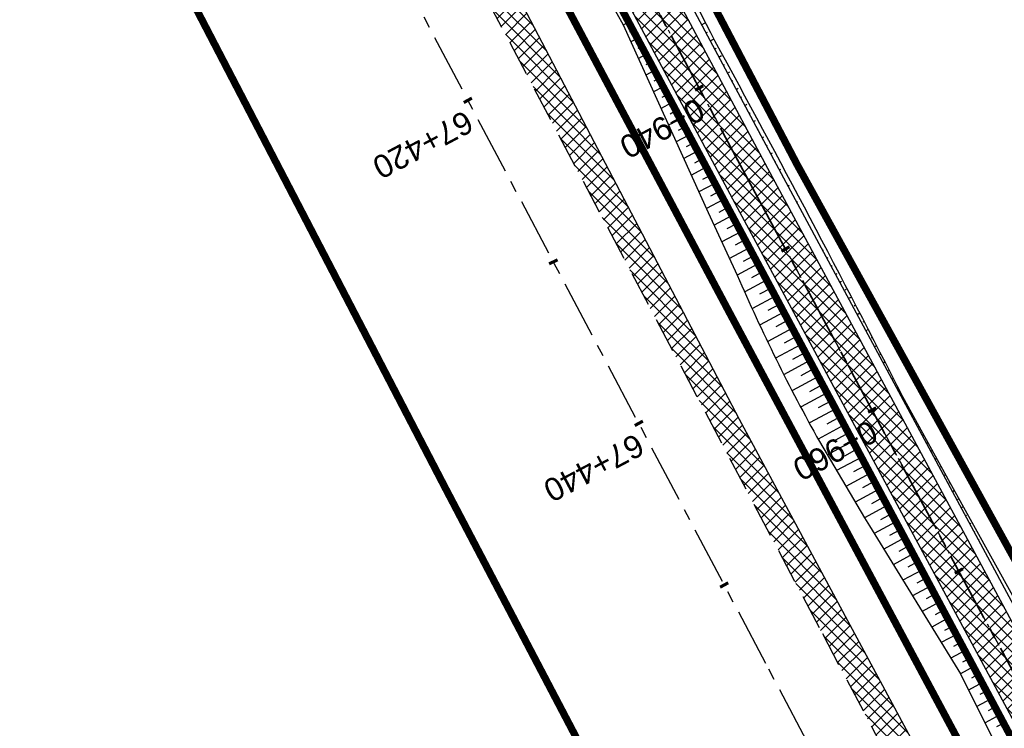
# Model space of a CAD drawing. Header units: metres. Extents: x 7529682 to 7533751, y 5721195 to 5727842.
# Tile 138 of 179: x 7530120 to 7530174, y 5726932 to 5726971. Entities that reach past the tile are written whole.
import ezdxf

# ---------------------------------------------------------------- set-up
doc = ezdxf.new("R2010")
doc.units = ezdxf.units.M
for name, pattern in [('817-dzialki-09-05-04$0$HIDDEN', [0.375, 0.25, -0.125]), ('ACAD_ISO05W100', [33, 24, -3, 0, -3, 0, -3]), ('CENTER', [50.8, 31.75, -6.35, 6.35, -6.35]), ('CENTER2', [28.575, 19.05, -3.175, 3.175, -3.175]), ('HIDDEN', [9.525, 6.35, -3.175])]:
    doc.linetypes.add(name, pattern=pattern)
for name, color, linetype in [('C-DROGI-SYTUACJA', 7, 'Continuous'), ('C-DROGI-SYTUACJA-ETYKIETY', 7, 'Continuous'), ('D-hatch-pobocza', 131, 'Continuous'), ('D-pobocza', 60, 'Continuous'), ('D-rowy', 160, 'Continuous'), ('D-skarpa', 2, 'Continuous'), ('D-skarpa-kreskowanie', 2, 'Continuous')]:
    doc.layers.add(name, color=color, linetype=linetype)
for name, color, linetype, lineweight, true_color in [('D-ewidencja-numery', 7, 'Continuous', 50, 0x40ff00), ('D-hatch-ciag-pieszo-rowerowy', 7, 'Continuous', 13, 0xff9f80), ('D-LR-etap-III', 7, '817-dzialki-09-05-04$0$HIDDEN', 50, 0x00008f)]:
    doc.layers.add(name, color=color, linetype=linetype, lineweight=lineweight, true_color=true_color)
for name, color, linetype, lineweight in [('D-krawędzie', 3, 'Continuous', 30), ('D-obrzeża', 2, 'Continuous', 30), ('D-oś', 10, 'CENTER', 30), ('D-pas-drogowy', 7, 'ACAD_ISO05W100', 50)]:
    doc.layers.add(name, color=color, linetype=linetype, lineweight=lineweight)
doc.layers.add('poprzeczki', color=7, linetype='Continuous', true_color=0x0000c7)
doc.styles.get("Standard").update_dxf_attribs({"font": 'arial.ttf'})

# ---------------------------------------------------------------- blocks, each defined once
blk = doc.blocks.new('AeccTickLine')
at = {"color": 0, "linetype": 'ByBlock', "lineweight": -2}
blk.add_line((0, 1), (0, -1), dxfattribs=at)

msp = doc.modelspace()

# ---------------------------------------------------------------- hatches: boundary and pattern name
at = {"layer": 'D-hatch-ciag-pieszo-rowerowy'}
h = msp.add_hatch(dxfattribs=at)
h.set_pattern_fill('ANSI37', color=256, scale=0.15, style=0)
h.set_pattern_definition([(45, (0.87658, 0.48407), (-0.33675960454, 0.33675960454), []), (135, (0.87658, 0.48407), (-0.33675960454, -0.33675960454), [])])
h.paths.add_polyline_path([(7530123.559, 5727032.047), (7530121.363, 5727030.852), (7530132.878, 5727009.502), (7530158.916, 5726960.858), (7530182.683, 5726916.746), (7530203.558, 5726876.949), (7530215.075, 5726854.837), (7530217.477, 5726855.639), (7530205.774, 5726878.107), (7530184.89, 5726917.92), (7530161.118, 5726962.041), (7530135.081, 5727010.685)])
at = {"layer": 'D-hatch-pobocza'}
h = msp.add_hatch(dxfattribs=at)
h.set_pattern_fill('ANSI37', color=256, scale=0.15, style=0)
h.set_pattern_definition([(45, (0, 0), (-0.33675960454, 0.33675960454), []), (135, (0, 0), (-0.33675960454, -0.33675960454), [])])
h.paths.add_polyline_path([(7530159.28, 5726948.82), (7530146.43, 5726973.35), (7530133.18, 5726997.96), (7530120.77, 5727021.75), (7530102.37, 5727056.4), (7530093.405, 5727074.093), (7530092.054, 5727072.892), (7530098.687, 5727060.362), (7530131.998, 5726997.21), (7530163.822, 5726937.097), (7530204.081, 5726861.013), (7530207.771, 5726854.047), (7530209.4, 5726853.58), (7530209.844, 5726853.622), (7530193.42, 5726884.56), (7530185.31, 5726899.91), (7530173.06, 5726923.22)])

# ---------------------------------------------------------------- linework, layer by layer
at = {"layer": 'C-DROGI-SYTUACJA', "color": 10, "linetype": 'CENTER2', "lineweight": 35, "ltscale": 0.2}
msp.add_lwpolyline([(7529994.785, 5727271.452), (7530014.919, 5727233.118), (7530030.611, 5727203.571), (7530048.952, 5727168.884), (7530066.584, 5727135.609), (7530088.792, 5727092.929), (7530119.442, 5727037.047), (7530133.98, 5727010.094), (7530160.017, 5726961.45), (7530183.787, 5726917.333), (7530204.666, 5726877.528), (7530227.909, 5726832.904), (7530259.102, 5726774.826, 0.063585), (7530264.989, 5726766.578), (7530268.47, 5726762.818, -0.065084), (7530272.969, 5726756.475), (7530281.424, 5726740.504, -0.065084)], format="xyb", dxfattribs=at)
at = {"layer": 'D-ewidencja-numery', "color": 12, "ltscale": 15, "true_color": 0xc70000}
msp.add_lwpolyline([(7529996.497, 5727273.662), (7530017.541, 5727234.203), (7530033.054, 5727204.864), (7530051.623, 5727170.223), (7530069.277, 5727137.016), (7530089.385, 5727097.534), (7530109.713, 5727060.747), (7530136.77, 5727011.64), (7530162.447, 5726962.744), (7530187.674, 5726916.992), (7530207.821, 5726879.335), (7530230.626, 5726834.519), (7530262.288, 5726776.618), (7530277.51, 5726760.213), (7530286.037, 5726744.107)], dxfattribs=at)
at = {"layer": 'D-krawędzie', "linetype": 'HIDDEN', "ltscale": 0.3}
msp.add_lwpolyline([(7529737.465, 5727743.316), (7529742.213, 5727734.302), (7529762.326, 5727696.274), (7529777.785, 5727667.006), (7529799.322, 5727626.3), (7529822.193, 5727583.156), (7529846.924, 5727536.347), (7529864.752, 5727502.663), (7529900.459, 5727434.965), (7529935.352, 5727369.308), (7529971.476, 5727300.786), (7530006.702, 5727234.141), (7530044.198, 5727163.133), (7530082.89, 5727090.2), (7530098.687, 5727060.362), (7530131.998, 5726997.21), (7530163.822, 5726937.097), (7530204.081, 5726861.013), (7530247.82, 5726778.438), (7530252.22, 5726770.26), (7530259.735, 5726756.9), (7530263.782, 5726749.287), (7530270.196, 5726737.096)], dxfattribs=at)
at = {"layer": 'D-LR-etap-III', "ltscale": 10, "flags": 128}
msp.add_lwpolyline([(7531750.474, 5723895.103, 0.4, 0.4, 0), (7531750.505, 5723895.13, 0.4, 0.4, 0), (7531682.71, 5724022.92, 0.4, 0.4, 0), (7531619.177, 5724147.204, 0.4, 0.4, 0), (7531592.309, 5724198.489, 0.4, 0.4, 0), (7531553.264, 5724272.919, 0.4, 0.4, 0), (7531504.02, 5724366.79, 0.4, 0.4, 0), (7531482.09, 5724407.62, 0.4, 0.4, 0), (7531412.35, 5724541.183, 0.4, 0.4, 0), (7531388.464, 5724586.93, 0.4, 0.4, 0), (7531345.12, 5724669.94, 0.4, 0.4, 0), (7531127.66, 5725081.67, 0.4, 0.4, 0), (7531059.253, 5725211.041, 0.4, 0.4, 0), (7531008.007, 5725307.954, 0.4, 0.4, 0), (7530964.182, 5725390.836, 0.4, 0.4, 0), (7530914.557, 5725484.684, 0.4, 0.4, 0), (7530865.243, 5725577.494, 0.4, 0.4, 0), (7530840.085, 5725624.059, 0.4, 0.4, 0), (7530802.56, 5725694.925, 0.4, 0.4, 0), (7530755.54, 5725787.51, 0.4, 0.4, 0), (7530708.718, 5725876.303, 0.4, 0.4, 0), (7530695.12, 5725902.09, 0.4, 0.4, 0), (7530642.914, 5726001.078, 0.4, 0.4, 0), (7530634.935, 5726016.147, 0.4, 0.4, 0), (7530610.82, 5726061.93, 0.4, 0.4, 0), (7530610.82, 5726061.93, 0.4, 0.4, 0), (7530607.21, 5726063.51, 0.4, 0.4, 0), (7530597.42, 5726080.68, 0.4, 0.4, 0), (7530591.16, 5726088.44, 0.4, 0.4, 0), (7530581.28, 5726107.21, 0.4, 0.4, 0), (7530571.29, 5726130.56, 0.4, 0.4, 0), (7530549.555, 5726171.527, 0.4, 0.4, 0), (7530531.014, 5726206.474, 0.4, 0.4, 0), (7530516.461, 5726236.017, 0.4, 0.4, 0), (7530500.799, 5726266.141, 0.4, 0.4, 0), (7530491.35, 5726283.94, 0.4, 0.4, 0), (7530482.4, 5726303.41, 0.4, 0.4, 0), (7530482.4, 5726303.41, 0.4, 0.4, 0), (7530450.41, 5726357.28, 0.4, 0.4, 0), (7530397.759, 5726458.5, 0.4, 0.4, 0), (7530334.708, 5726583.665, 0.4, 0.4, 0), (7530303.939, 5726645.168, 0.4, 0.4, 0), (7530300.51, 5726651.778, 0.4, 0.4, 0), (7530289.214, 5726671.967, 0.4, 0.4, 0), (7530281.54, 5726685.57, 0.4, 0.4, 0), (7530261.371, 5726724.163, 0.4, 0.4, 0), (7530254.03, 5726738.21, 0.4, 0.4, 0), (7530197.22, 5726845.06, 0.4, 0.4, 0), (7530194.71, 5726849.15, 0.4, 0.4, 0), (7530195.92, 5726850.75, 0.4, 0.4, 0), (7530170.547, 5726892.961, 0.4, 0.4, 0), (7530143.175, 5726945.066, 0.4, 0.4, 0), (7530105.06, 5727018.32, 0.4, 0.4, 0), (7530100.06, 5727027.16, 0.4, 0.4, 0), (7530062.319, 5727099.625, 0.4, 0.4, 0), (7530015.379, 5727189.42, 0.4, 0.4, 0), (7529983.208, 5727250.207, 0.4, 0.4, 0), (7529953.284, 5727306.747, 0.4, 0.4, 0), (7529900.671, 5727406.159, 0.4, 0.4, 0), (7529890.63, 5727425.131, 0.4, 0.4, 0), (7529875.155, 5727454.426, 0.4, 0.4, 0), (7529857.56, 5727487.787, 0.4, 0.4, 0), (7529835.194, 5727530.193, 0.4, 0.4, 0), (7529811.741, 5727574.662, 0.4, 0.4, 0), (7529792.102, 5727611.923, 0.4, 0.4, 0), (7529768.066, 5727657.47, 0.4, 0.4, 0), (7529755.211, 5727682.131, 0.4, 0.4, 0), (7529753.31, 5727681.13, 0.4, 0.4, 0), (7529739.21, 5727707.77, 0.4, 0.4, 0), (7529735.395, 5727711.252, 0.4, 0.4, 0), (7529725.42, 5727730.2, 0.4, 0.4, 0), (7529723.55, 5727729.88, 0.4, 0.4, 0), (7529695.567, 5727782.932, 0.4, 0.4, 0), (7529717.68, 5727794.024, 0.4, 0.4, 0), (7529736.275, 5727758.647, 0.4, 0.4, 0), (7529736.275, 5727758.647, 0.4, 0.4, 0), (7529744.511, 5727750.406, 0.4, 0.4, 0), (7529744.511, 5727750.406, 0.4, 0.4, 0), (7529750.283, 5727738.55, 0.4, 0.4, 0), (7529777.109, 5727687.569, 0.4, 0.4, 0), (7529796.515, 5727651.33, 0.4, 0.4, 0), (7529814.938, 5727616.793, 0.4, 0.4, 0), (7529839.007, 5727572.304, 0.4, 0.4, 0), (7529860.618, 5727532.509, 0.4, 0.4, 0), (7529882.349, 5727491.504, 0.4, 0.4, 0), (7529904.865, 5727449.096, 0.4, 0.4, 0), (7529920.747, 5727418.885, 0.4, 0.4, 0), (7529946.677, 5727368.547, 0.4, 0.4, 0), (7529972.025, 5727320.573, 0.4, 0.4, 0), (7529987.74, 5727290.153, 0.4, 0.4, 0), (7529996.497, 5727273.662, 0.4, 0.4, 0), (7530017.541, 5727234.203, 0.4, 0.4, 0), (7530033.054, 5727204.864, 0.4, 0.4, 0), (7530051.623, 5727170.223, 0.4, 0.4, 0), (7530069.277, 5727137.016, 0.4, 0.4, 0), (7530089.385, 5727097.534, 0.4, 0.4, 0), (7530109.713, 5727060.747, 0.4, 0.4, 0), (7530136.77, 5727011.64, 0.4, 0.4, 0), (7530162.447, 5726962.744, 0.4, 0.4, 0), (7530187.674, 5726916.992, 0.4, 0.4, 0), (7530207.821, 5726879.335, 0.4, 0.4, 0), (7530230.626, 5726834.519, 0.4, 0.4, 0), (7530262.288, 5726776.618, 0.4, 0.4, 0), (7530277.51, 5726760.213, 0.4, 0.4, 0), (7530286.037, 5726744.107, 0.4, 0.4, 0), (7530288.097, 5726735.884, 0.4, 0.4, 0), (7530290.394, 5726725.047, 0.4, 0.4, 0), (7530296.177, 5726713.583, 0.4, 0.4, 0), (7530302.726, 5726701.182, 0.4, 0.4, 0), (7530325.685, 5726657.466, 0.4, 0.4, 0), (7530343.244, 5726623.649, 0.4, 0.4, 0), (7530360.23, 5726591.747, 0.4, 0.4, 0), (7530383.209, 5726548.059, 0.4, 0.4, 0), (7530406.018, 5726503.606, 0.4, 0.4, 0), (7530427.465, 5726462.62, 0.4, 0.4, 0), (7530447.928, 5726424.388, 0.4, 0.4, 0), (7530471.127, 5726379.921, 0.4, 0.4, 0), (7530490.501, 5726343.033, 0.4, 0.4, 0), (7530509.499, 5726306.733, 0.4, 0.4, 0), (7530529.89, 5726267.244, 0.4, 0.4, 0), (7530543.852, 5726238.99, 0.4, 0.4, 0), (7530554.809, 5726218.944, 0.4, 0.4, 0), (7530559.027, 5726212.223, 0.4, 0.4, 0), (7530563.061, 5726206.41, 0.4, 0.4, 0), (7530566.934, 5726200.464, 0.4, 0.4, 0), (7530569.771, 5726194.902, 0.4, 0.4, 0), (7530571.473, 5726191.282, 0.4, 0.4, 0), (7530572.839, 5726188.025, 0.4, 0.4, 0), (7530575.295, 5726182.035, 0.4, 0.4, 0), (7530579.737, 5726173.306, 0.4, 0.4, 0), (7530583.3, 5726167.41, 0.4, 0.4, 0), (7530593.4, 5726163.33, 0.4, 0.4, 0), (7530598.618, 5726155.264, 0.4, 0.4, 0), (7530608.258, 5726140.497, 0.4, 0.4, 0), (7530603.27, 5726136.83, 0.4, 0.4, 0), (7530606.53, 5726131.84, 0.4, 0.4, 0), (7530604.239, 5726124.217, 0.4, 0.4, 0), (7530605.847, 5726121.63, 0.4, 0.4, 0), (7530608.972, 5726116.164, 0.4, 0.4, 0), (7530618.114, 5726097.791, 0.4, 0.4, 0), (7530651.213, 5726034.96, 0.4, 0.4, 0), (7530670.244, 5725998.611, 0.4, 0.4, 0), (7530698.075, 5725945.953, 0.4, 0.4, 0), (7530716.506, 5725911.305, 0.4, 0.4, 0), (7530735.223, 5725875.667, 0.4, 0.4, 0), (7530752.504, 5725842.155, 0.4, 0.4, 0), (7530778.311, 5725793.501, 0.4, 0.4, 0), (7530797.5, 5725756.382, 0.4, 0.4, 0), (7530812.519, 5725728.289, 0.4, 0.4, 0), (7530820.039, 5725713.16, 0.4, 0.4, 0), (7530822.422, 5725710.194, 0.4, 0.4, 0), (7530833.155, 5725688.801, 0.4, 0.4, 0), (7530849.629, 5725656.159, 0.4, 0.4, 0), (7530867.983, 5725621.964, 0.4, 0.4, 0), (7530872.63, 5725612.888, 0.4, 0.4, 0), (7530880.354, 5725597.595, 0.4, 0.4, 0), (7530883.839, 5725593.389, 0.4, 0.4, 0), (7530891.782, 5725587.763, 0.4, 0.4, 0), (7530895.039, 5725584.281, 0.4, 0.4, 0), (7530897.034, 5725580.941, 0.4, 0.4, 0), (7530900.952, 5725579.946, 0.4, 0.4, 0), (7530904.81, 5725571.977, 0.4, 0.4, 0), (7530903.682, 5725568.566, 0.4, 0.4, 0), (7530908.901, 5725558.845, 0.4, 0.4, 0), (7530910.252, 5725545.672, 0.4, 0.4, 0), (7530912.873, 5725538.646, 0.4, 0.4, 0), (7530945.278, 5725478.464, 0.4, 0.4, 0), (7530959.692, 5725450.246, 0.4, 0.4, 0), (7531002.827, 5725368.192, 0.4, 0.4, 0), (7531044.704, 5725290.314, 0.4, 0.4, 0), (7531064.099, 5725253.213, 0.4, 0.4, 0), (7531083.01, 5725216.678, 0.4, 0.4, 0), (7531113.013, 5725158.466, 0.4, 0.4, 0), (7531137.364, 5725113.071, 0.4, 0.4, 0), (7531150.831, 5725086.712, 0.4, 0.4, 0), (7531159.746, 5725076.641, 0.4, 0.4, 0), (7531166.31, 5725074.58, 0.4, 0.4, 0), (7531172.29, 5725062.58, 0.4, 0.4, 0), (7531170.59, 5725055.606, 0.4, 0.4, 0), (7531173.733, 5725044.081, 0.4, 0.4, 0), (7531215.342, 5724964.86, 0.4, 0.4, 0), (7531238.054, 5724921.685, 0.4, 0.4, 0), (7531262.39, 5724875.283, 0.4, 0.4, 0), (7531295.587, 5724811.266, 0.4, 0.4, 0), (7531348.488, 5724712.363, 0.4, 0.4, 0), (7531363.741, 5724682.684, 0.4, 0.4, 0), (7531366.987, 5724675.865, 0.4, 0.4, 0), (7531382.541, 5724646.111, 0.4, 0.4, 0), (7531401.299, 5724610.875, 0.4, 0.4, 0), (7531428.965, 5724558.862, 0.4, 0.4, 0), (7531449.111, 5724520.398, 0.4, 0.4, 0), (7531477.293, 5724465.831, 0.4, 0.4, 0), (7531500.996, 5724421.113, 0.4, 0.4, 0), (7531512.122, 5724400.549, 0.4, 0.4, 0), (7531513.782, 5724396.757, 0.4, 0.4, 0), (7531526.32, 5724379.39, 0.4, 0.4, 0), (7531566.784, 5724302.736, 0.4, 0.4, 0), (7531612.277, 5724225.61, 0.4, 0.4, 0), (7531620.493, 5724210.548, 0.4, 0.4, 0), (7531631.578, 5724196.258, 0.4, 0.4, 0), (7531653.484, 5724152.434, 0.4, 0.4, 0), (7531661.151, 5724128.494, 0.4, 0.4, 0), (7531673.881, 5724101.186, 0.4, 0.4, 0), (7531684.691, 5724081.184, 0.4, 0.4, 0), (7531699.212, 5724051.17, 0.4, 0.4, 0), (7531704.034, 5724040.584, 0.4, 0.4, 0), (7531704.034, 5724040.584, 0.4, 0.4, 0), (7531703.913, 5724037.17, 0.4, 0.4, 0), (7531736.42, 5723969.232, 0.4, 0.4, 0), (7531738.285, 5723967.699, 0.4, 0.4, 0), (7531742.181, 5723962.346, 0.4, 0.4, 0), (7531744.286, 5723958.616, 0.4, 0.4, 0), (7531755.393, 5723944.193, 0.4, 0.4, 0), (7531758.69, 5723936.76, 0.4, 0.4, 0), (7531780.08, 5723929.25, 0.4, 0.4, 0), (7531792.612, 5723906.338, 0.4, 0.4, 0), (7531792.612, 5723906.338, 0.4, 0.4, 0), (7531756.962, 5723883.055, 0.4, 0.4, 0), (7531750.46, 5723895.13, 0.4, 0.4, 0), (7531750.46, 5723895.13, 0, 0, 0)], format="xyseb", dxfattribs=at)
at = {"layer": 'D-obrzeża'}
for points in [[(7530255.071, 5726779.69), (7530226.804, 5726832.32), (7530203.558, 5726876.949), (7530182.683, 5726916.746), (7530158.916, 5726960.858), (7530132.878, 5727009.502), (7530118.344, 5727036.45), (7530087.65, 5727092.412), (7530086.699, 5727094.242), (7530065.478, 5727135.027), (7530047.847, 5727168.299), (7530029.507, 5727202.986), (7530013.813, 5727232.534), (7529993.681, 5727270.865)], [(7530217.689, 5726855.232), (7530205.774, 5726878.107), (7530184.89, 5726917.92), (7530161.118, 5726962.041), (7530135.081, 5727010.685), (7530120.54, 5727037.644), (7530099.718, 5727075.608)]]:
    msp.add_lwpolyline(points, dxfattribs=at)
at = {"layer": 'D-oś', "ltscale": 0.1}
msp.add_lwpolyline([(7530260.688, 5726747.65), (7530256.664, 5726755.22), (7530249.153, 5726768.573), (7530244.732, 5726776.79), (7530200.988, 5726859.376), (7530160.728, 5726935.459), (7530128.903, 5726995.575), (7530095.593, 5727058.727), (7530079.798, 5727088.56), (7530041.105, 5727161.496), (7530003.607, 5727232.506), (7529968.381, 5727299.153), (7529932.259, 5727367.671), (7529897.365, 5727433.327), (7529861.657, 5727501.028), (7529843.829, 5727534.712), (7529819.1, 5727581.518), (7529796.228, 5727624.663), (7529774.69, 5727665.371), (7529759.232, 5727694.637), (7529739.12, 5727732.663), (7529700.238, 5727806.043)], dxfattribs=at)
at = {"layer": 'D-oś', "ltscale": 0.03}
msp.add_lwpolyline([(7529994.785, 5727271.452), (7530014.919, 5727233.118), (7530030.611, 5727203.571), (7530048.952, 5727168.884), (7530066.584, 5727135.609), (7530088.792, 5727092.929), (7530119.442, 5727037.047), (7530133.98, 5727010.094), (7530160.017, 5726961.45), (7530183.787, 5726917.333), (7530204.666, 5726877.528), (7530227.909, 5726832.904), (7530259.102, 5726774.826, 0.063585), (7530264.989, 5726766.578), (7530268.47, 5726762.818, -0.065084), (7530272.969, 5726756.475), (7530281.424, 5726740.504, -0.065084)], format="xyb", dxfattribs=at)
at = {"layer": 'D-pas-drogowy', "ltscale": 0.2, "flags": 128}
msp.add_lwpolyline([(7531633.019, 5724182.834, 0.4, 0.4, 0), (7531617.559, 5724211.608, 0.4, 0.4, 0), (7531566.784, 5724302.736, 0.4, 0.4, 0), (7531538.419, 5724356.47, 0.4, 0.4, 0), (7531526.32, 5724379.39, 0.4, 0.4, 0), (7531516.102, 5724393.607, 0.4, 0.4, 0.001485), (7531513.78, 5724396.838, 0.4, 0.4, 0), (7531501.87, 5724413.41, 0.4, 0.4, 0), (7531474.926, 5724464.508, 0.4, 0.4, 0), (7531446.2, 5724518.992, 0.4, 0.4, 0), (7531424.962, 5724559.262, 0.4, 0.4, 0), (7531398.444, 5724609.566, 0.4, 0.4, 0), (7531379.647, 5724645.216, 0.4, 0.4, 0), (7531365.23, 5724672.56, 0.4, 0.4, 0), (7531341.306, 5724717.915, 0.4, 0.4, 0), (7531312.9, 5724771.789, 0.4, 0.4, 0), (7531292.591, 5724810.307, 0.4, 0.4, 0), (7531259.392, 5724873.271, 0.4, 0.4, 0), (7531233.74, 5724921.923, 0.4, 0.4, 0), (7531203.073, 5724980.092, 0.4, 0.4, 0), (7531173.471, 5725036.225, 0.4, 0.4, 0), (7531168.27, 5725046.09, 0.4, 0.4, 0), (7531172.29, 5725062.58, 0.4, 0.4, 0), (7531166.31, 5725074.58, 0.4, 0.4, 0), (7531150.32, 5725079.6, 0.4, 0.4, 0), (7531141.5, 5725096.43, 0.4, 0.4, 0), (7531109.312, 5725157.814, 0.4, 0.4, 0), (7531086.641, 5725201.048, 0.4, 0.4, 0), (7531059.198, 5725253.384, 0.4, 0.4, 0), (7531028.207, 5725312.489, 0.4, 0.4, 0), (7530999.105, 5725367.99, 0.4, 0.4, 0), (7530956.248, 5725449.725, 0.4, 0.4, 0), (7530924.398, 5725510.464, 0.4, 0.4, 0), (7530897.51, 5725561.74, 0.4, 0.4, 0), (7530894.46, 5725566.14, 0.4, 0.4, 0), (7530892.16, 5725570.49, 0.4, 0.4, 0), (7530869.363, 5725613.307, 0.4, 0.4, 0), (7530861.694, 5725627.705, 0.4, 0.4, 0), (7530852.74, 5725644.52, 0.4, 0.4, 0), (7530831.51, 5725684.2, 0.4, 0.4, 0), (7530811.13, 5725722.52, 0.4, 0.4, 0), (7530792.348, 5725757.941, 0.4, 0.4, 0), (7530768.03, 5725803.8, 0.4, 0.4, 0), (7530748.769, 5725840.179, 0.4, 0.4, 0), (7530727.7, 5725879.97, 0.4, 0.4, 0), (7530712.098, 5725909.545, 0.4, 0.4, 0), (7530693.644, 5725944.645, 0.4, 0.4, 0), (7530665.702, 5725997.539, 0.4, 0.4, 0), (7530641.76, 5726042.88, 0.4, 0.4, 0), (7530616.5, 5726091.48, 0.4, 0.4, 0), (7530604.628, 5726114.32, 0.4, 0.4, -0.007763), (7530602.5, 5726118.43, 0.4, 0.4, 0), (7530603.992, 5726123.395, 0.4, 0.4, 0), (7530606.53, 5726131.84, 0.4, 0.4, 0), (7530603.27, 5726136.83, 0.4, 0.4, 0), (7530593.776, 5726151.369, 0.4, 0.4, 0), (7530590.203, 5726156.84, 0.4, 0.4, 0), (7530583.3, 5726167.41, 0.4, 0.4, 0), (7530580.578, 5726170.428, 0.4, 0.4, 0), (7530575.85, 5726175.67, 0.4, 0.4, 0), (7530569.01, 5726186.66, 0.4, 0.4, 0), (7530562.555, 5726199.189, 0.4, 0.4, 0), (7530555.67, 5726211.39, 0.4, 0.4, 0), (7530548.29, 5726224.23, 0.4, 0.4, 0), (7530540.58, 5726237.71, 0.4, 0.4, 0), (7530532.68, 5726252.65, 0.4, 0.4, 0), (7530524.06, 5726269.35, 0.4, 0.4, 0), (7530502.82, 5726309.91, 0.4, 0.4, 0), (7530488.83, 5726336.63, 0.4, 0.4, 0), (7530466.03, 5726380.16, 0.4, 0.4, 0), (7530438.47, 5726432.77, 0.4, 0.4, 0), (7530424.53, 5726459.09, 0.4, 0.4, 0), (7530401.63, 5726502.97, 0.4, 0.4, 0), (7530383.38, 5726538.06, 0.4, 0.4, 0), (7530353.97, 5726593.52, 0.4, 0.4, 0), (7530338.47, 5726622.74, 0.4, 0.4, 0), (7530322.01, 5726653.88, 0.4, 0.4, 0), (7530297.54, 5726700.33, 0.4, 0.4, 0), (7530287.38, 5726719.6, 0.4, 0.4, 0), (7530285.95, 5726722.316, 0.4, 0.4, 0), (7530280.26, 5726733.12, 0.4, 0.4, 0), (7530266.73, 5726758.74, 0.4, 0.4, 0), (7530260.42, 5726770.47, 0.4, 0.4, 0), (7530253.25, 5726783.82, 0.4, 0.4, 0), (7530244.95, 5726799.33, 0.4, 0.4, 0), (7530239.39, 5726808.49, 0.4, 0.4, 0), (7530238.29, 5726807.9, 0.4, 0.4, 0), (7530218.11, 5726850.67, 0.4, 0.4, 0), (7530175.907, 5726928.168, 0.4, 0.4, 0), (7530096.68, 5727076.15, 0.4, 0.4, 0), (7530094.68, 5727079.89, 0.4, 0.4, 0), (7530064.597, 5727135.523, 0.4, 0.4, 0), (7530046.731, 5727168.892, 0.4, 0.4, 0), (7530025.803, 5727208.461, 0.4, 0.4, 0), (7530012.847, 5727232.979, 0.4, 0.4, 0), (7529994.15, 5727268.45, 0.4, 0.4, 0), (7529981.671, 5727291.93, 0.4, 0.4, 0), (7529949.89, 5727351.73, 0.4, 0.4, 0), (7529924.75, 5727399.03, 0.4, 0.4, 0), (7529915.516, 5727417.1, 0.4, 0.4, 0), (7529885.83, 5727475.19, 0.4, 0.4, 0), (7529862.56, 5727519.97, 0.4, 0.4, 0), (7529852.985, 5727538.191, 0.4, 0.4, 0), (7529836.513, 5727569.511, 0.4, 0.4, 0), (7529815.369, 5727609.141, 0.4, 0.4, 0), (7529792.795, 5727651.247, 0.4, 0.4, 0), (7529774.199, 5727685.858, 0.4, 0.4, 0), (7529746.966, 5727736.059, 0.4, 0.4, 0), (7529733.92, 5727757.62, 0.4, 0.4, 0), (7529708.607, 5727806.389, 0.4, 0.4, 0), (7529688.492, 5727796.345, 0.4, 0.4, 0), (7529723.55, 5727729.88, 0.4, 0.4, 0), (7529725.42, 5727730.2, 0.4, 0.4, 0), (7529735.38, 5727711.28, 0.4, 0.4, 0), (7529739.21, 5727707.77, 0.4, 0.4, 0), (7529753.31, 5727681.13, 0.4, 0.4, 0), (7529755.178, 5727682.114, 0.4, 0.4, 0), (7529792.102, 5727611.923, 0.4, 0.4, 0), (7529811.741, 5727574.662, 0.4, 0.4, 0), (7529835.194, 5727530.193, 0.4, 0.4, 0), (7529857.56, 5727487.787, 0.4, 0.4, 0), (7529875.155, 5727454.426, 0.4, 0.4, 0), (7529890.63, 5727425.131, 0.4, 0.4, 0), (7529900.671, 5727406.159, 0.4, 0.4, 0), (7529953.284, 5727306.747, 0.4, 0.4, 0), (7529983.208, 5727250.207, 0.4, 0.4, 0), (7530015.379, 5727189.42, 0.4, 0.4, 0), (7530062.319, 5727099.625, 0.4, 0.4, 0), (7530100.06, 5727027.16, 0.4, 0.4, 0), (7530105.06, 5727018.32, 0.4, 0.4, 0), (7530143.175, 5726945.066, 0.4, 0.4, 0), (7530170.547, 5726892.961, 0.4, 0.4, 0), (7530195.92, 5726850.75, 0.4, 0.4, 0), (7530194.71, 5726849.15, 0.4, 0.4, 0), (7530197.22, 5726845.06, 0.4, 0.4, 0), (7530254.03, 5726738.21, 0.4, 0.4, 0), (7530261.371, 5726724.163, 0.4, 0.4, 0), (7530281.54, 5726685.57, 0.4, 0.4, 0), (7530289.214, 5726671.967, 0.4, 0.4, 0), (7530300.51, 5726651.778, 0.4, 0.4, 0), (7530303.939, 5726645.168, 0.4, 0.4, 0), (7530334.708, 5726583.665, 0.4, 0.4, 0), (7530397.759, 5726458.5, 0.4, 0.4, 0), (7530450.41, 5726357.28, 0.4, 0.4, 0), (7530482.4, 5726303.41, 0.4, 0.4, 0), (7530483.688, 5726301.003, 0.4, 0.4, 0), (7530491.35, 5726283.94, 0.4, 0.4, 0), (7530512.67, 5726243.78, 0.4, 0.4, 0), (7530529.43, 5726209.46, 0.4, 0.4, 0), (7530571.29, 5726130.56, 0.4, 0.4, 0), (7530581.28, 5726107.21, 0.4, 0.4, 0), (7530591.16, 5726088.44, 0.4, 0.4, 0), (7530597.42, 5726080.68, 0.4, 0.4, 0), (7530607.21, 5726063.51, 0.4, 0.4, 0), (7530610.82, 5726061.93, 0.4, 0.4, 0), (7530634.935, 5726016.147, 0.4, 0.4, 0), (7530642.914, 5726001.078, 0.4, 0.4, 0), (7530695.12, 5725902.09, 0.4, 0.4, 0), (7530708.718, 5725876.303, 0.4, 0.4, 0), (7530755.54, 5725787.51, 0.4, 0.4, 0), (7530802.56, 5725694.925, 0.4, 0.4, 0), (7530840.085, 5725624.059, 0.4, 0.4, 0), (7530865.243, 5725577.494, 0.4, 0.4, 0), (7530914.557, 5725484.684, 0.4, 0.4, 0), (7530964.182, 5725390.836, 0.4, 0.4, 0), (7531008.007, 5725307.954, 0.4, 0.4, 0), (7531059.253, 5725211.041, 0.4, 0.4, 0), (7531127.66, 5725081.67, 0.4, 0.4, 0), (7531345.12, 5724669.94, 0.4, 0.4, 0), (7531388.464, 5724586.93, 0.4, 0.4, 0), (7531412.35, 5724541.183, 0.4, 0.4, 0), (7531482.09, 5724407.62, 0.4, 0.4, 0), (7531504.02, 5724366.79, 0.4, 0.4, 0), (7531519.374, 5724337.52, 0.4, 0.4, 0), (7531563.749, 5724252.932, 0.4, 0.4, 0), (7531602.175, 5724179.681, 0.4, 0.4, 0), (7531619.177, 5724147.204, 0.4, 0.4, 0), (7531625.038, 5724135.635, 0.4, 0.4, 0), (7531656.796, 5724073.316, 0.4, 0.4, 0), (7531675.12, 5724037.36, 0.4, 0.4, 0), (7531682.71, 5724022.92, 0.4, 0.4, 0), (7531705.565, 5723979.811, 0.4, 0.4, 0), (7531736.606, 5723921.262, 0.4, 0.4, 0), (7531750.46, 5723895.13, 0.4, 0.4, 0), (7531740.77, 5723886.56, 0.4, 0.4, 0), (7531732.86, 5723885, 0.4, 0.4, 0), (7531722.18, 5723887.77, 0.4, 0.4, 0), (7531729.87, 5723862.17, 0.4, 0.4, 0), (7531742.92, 5723861.93, 0.4, 0.4, 0), (7531763.71, 5723859.52, 0.4, 0.4, 0), (7531768.42, 5723854.12, 0.4, 0.4, 0), (7531787.42, 5723817.97, 0.4, 0.4, 0), (7531795.57, 5723809.82, 0.4, 0.4, 0), (7531816.347, 5723819.85, 0.4, 0.4, 0), (7531816.347, 5723819.85, 0.4, 0.4, 0), (7531805.06, 5723843.23, 0.4, 0.4, 0), (7531803.61, 5723886.23, 0.4, 0.4, 0), (7531803.61, 5723886.23, 0.4, 0.4, 0), (7531780.08, 5723929.25, 0.4, 0.4, 0), (7531758.69, 5723936.76, 0.4, 0.4, 0), (7531749.359, 5723946.412, 0.4, 0.4, 0), (7531742.71, 5723953.29, 0.4, 0.4, 0), (7531735.177, 5723967.878, 0.4, 0.4, 0), (7531722.37, 5723992.68, 0.4, 0.4, 0), (7531705.042, 5724030.886, 0.4, 0.4, 0), (7531699.47, 5724043.17, 0.4, 0.4, 0), (7531692.69, 5724058.11, 0.4, 0.4, 0), (7531679.672, 5724084.017, 0.4, 0.4, 0), (7531674.55, 5724094.21, 0.4, 0.4, 0), (7531666.633, 5724114.003, 0.4, 0.4, 0), (7531649, 5724153.82, 0.4, 0.4, 0), (7531641.49, 5724149.34, 0.4, 0.4, 0), (7531626.04, 5724179.34, 0.4, 0.4, 0), (7531633.03, 5724182.84, 0, 0, 0)], format="xyseb", dxfattribs=at)
at = {"layer": 'D-pobocza'}
for points in [[(7529998.605, 5727267.942), (7530016.466, 5727233.935), (7530032.157, 5727204.391), (7530050.498, 5727169.703), (7530068.134, 5727136.422), (7530090.335, 5727093.754), (7530120.98, 5727037.883), (7530135.521, 5727010.922), (7530161.559, 5726962.278), (7530185.332, 5726918.154), (7530206.217, 5726878.339), (7530218.182, 5726855.367)], [(7529995.8, 5727265.757), (7530013.371, 5727232.301), (7530029.065, 5727202.752), (7530047.405, 5727168.065), (7530065.035, 5727134.795), (7530087.248, 5727092.104), (7530117.905, 5727036.211), (7530132.438, 5727009.265), (7530158.475, 5726960.622), (7530182.241, 5726916.511), (7530203.115, 5726876.718), (7530214.73, 5726854.418)], [(7530209.844, 5726853.622), (7530193.42, 5726884.56), (7530185.31, 5726899.91), (7530173.06, 5726923.22), (7530159.28, 5726948.82), (7530146.43, 5726973.35), (7530133.18, 5726997.96), (7530120.77, 5727021.75), (7530102.37, 5727056.4), (7530093.405, 5727074.093)]]:
    msp.add_lwpolyline(points, dxfattribs=at)
at = {"layer": 'D-rowy', "linetype": 'HIDDEN', "ltscale": 0.1, "const_width": 0.4, "flags": 128}
msp.add_lwpolyline([(7530210.965, 5726857.162), (7530158.809, 5726954.52), (7530122.465, 5727022.753), (7530095.922, 5727072.859), (7530086.314, 5727091.113), (7530063.16, 5727134.709), (7530033.596, 5727190.759), (7530021.34, 5727213.676), (7530002.619, 5727249.036), (7529995.396, 5727262.503), (7529988.789, 5727275.206), (7529976.334, 5727299.006), (7529958.125, 5727333.488), (7529939.362, 5727369.129), (7529923.146, 5727399.734), (7529918.219, 5727408.985), (7529909.126, 5727427.527), (7529905.376, 5727434.673), (7529896.192, 5727451.152), (7529887.557, 5727467.231), (7529877.124, 5727486.657), (7529866.166, 5727506.778), (7529855.76, 5727526.176), (7529840.707, 5727554.898), (7529824.518, 5727585.588), (7529810.515, 5727612.292), (7529795.682, 5727640.077), (7529780.379, 5727668.69), (7529772.315, 5727684.078), (7529762.635, 5727702.447), (7529747.007, 5727732.117), (7529740.676, 5727744.954)], dxfattribs=at)
at = {"layer": 'D-skarpa', "linetype": 'Continuous'}
for points in [[(7530123.822, 5727022.869), (7530131.714, 5727008.872), (7530133.484, 5727005.366), (7530135.572, 5727000.812), (7530138.197, 5726996.546), (7530140.918, 5726992.332), (7530143.4, 5726987.989), (7530145.881, 5726983.498), (7530148.19, 5726979.21), (7530150.489, 5726974.769), (7530152.913, 5726970.396), (7530157.576, 5726960.143), (7530159.158, 5726956.716, 0.025824), (7530163.661, 5726947.614), (7530166.128, 5726943.432), (7530166.402, 5726942.987), (7530171.382, 5726934.904), (7530173.621, 5726930.431)], [(7530136.126, 5727011.251), (7530137.927, 5727007.744), (7530140.266, 5727003.325), (7530142.64, 5726998.924), (7530144.911, 5726994.469, 0.00201), (7530149.559, 5726985.467), (7530151.767, 5726981.125), (7530154.34, 5726976.831, 0.010044), (7530157.923, 5726969.541), (7530157.923, 5726969.541, -0.007166), (7530168.215, 5726950.067), (7530170.801, 5726945.357), (7530170.801, 5726945.357), (7530170.801, 5726945.357), (7530180.259, 5726928.328)]]:
    msp.add_lwpolyline(points, format="xyb", dxfattribs=at)
at = {"layer": 'D-skarpa-kreskowanie', "linetype": 'Continuous'}
for p, q in [((7530153.174, 5726970.525, 107.988), (7530152.917, 5726970.387, 107.793)), ((7530157.211, 5726970.401, 108.113), (7530157.407, 5726970.506, 107.965)), ((7530153.41, 5726970.084, 107.986), (7530153.267, 5726970.008, 107.878)), ((7530157.447, 5726969.96, 108.112), (7530157.539, 5726970.01, 108.042)), ((7530153.646, 5726969.643, 107.985), (7530153.332, 5726969.475, 107.747)), ((7530157.682, 5726969.519, 108.111), (7530157.856, 5726969.612, 107.98)), ((7530153.882, 5726969.202, 107.984), (7530153.711, 5726969.111, 107.855)), ((7530157.918, 5726969.079, 108.11), (7530158, 5726969.122, 108.049)), ((7530154.118, 5726968.762, 107.983), (7530153.746, 5726968.563, 107.702)), ((7530154.354, 5726968.321, 107.982), (7530154.154, 5726968.214, 107.831)), ((7530158.154, 5726968.638, 108.109), (7530158.305, 5726968.718, 107.995)), ((7530154.59, 5726967.88, 107.981), (7530154.161, 5726967.65, 107.657)), ((7530158.39, 5726968.197, 108.108), (7530158.46, 5726968.234, 108.055)), ((7530158.626, 5726967.756, 108.107), (7530158.755, 5726967.825, 108.01)), ((7530154.826, 5726967.439, 107.98), (7530154.597, 5726967.317, 107.807)), ((7530158.862, 5726967.315, 108.106), (7530158.925, 5726967.349, 108.058)), ((7530155.062, 5726966.998, 107.979), (7530154.576, 5726966.738, 107.612)), ((7530159.098, 5726966.874, 108.105), (7530159.221, 5726966.94, 108.012)), ((7530155.534, 5726966.117, 107.977), (7530154.991, 5726965.826, 107.566)), ((7530155.298, 5726966.558, 107.978), (7530155.041, 5726966.42, 107.784)), ((7530159.334, 5726966.434, 108.104), (7530159.394, 5726966.466, 108.059)), ((7530155.77, 5726965.676, 107.976), (7530155.484, 5726965.523, 107.76)), ((7530159.57, 5726965.993, 108.103), (7530159.687, 5726966.055, 108.015)), ((7530159.806, 5726965.552, 108.102), (7530159.863, 5726965.582, 108.059)), ((7530156.006, 5726965.235, 107.975), (7530155.406, 5726964.914, 107.521)), ((7530160.042, 5726965.111, 108.101), (7530160.153, 5726965.17, 108.017)), ((7530156.242, 5726964.794, 107.974), (7530155.927, 5726964.626, 107.736)), ((7530160.278, 5726964.67, 108.1), (7530160.332, 5726964.699, 108.059)), ((7530156.478, 5726964.353, 107.973), (7530155.821, 5726964.002, 107.476)), ((7530160.514, 5726964.229, 108.099), (7530160.619, 5726964.285, 108.019)), ((7530156.95, 5726963.472, 107.971), (7530156.235, 5726963.089, 107.431)), ((7530156.714, 5726963.913, 107.972), (7530156.371, 5726963.729, 107.712)), ((7530160.75, 5726963.789, 108.098), (7530160.801, 5726963.816, 108.059)), ((7530157.186, 5726963.031, 107.97), (7530156.814, 5726962.832, 107.689)), ((7530160.986, 5726963.348, 108.096), (7530161.084, 5726963.401, 108.022)), ((7530161.222, 5726962.907, 108.095), (7530161.27, 5726962.933, 108.059)), ((7530157.422, 5726962.59, 107.969), (7530156.65, 5726962.177, 107.385)), ((7530161.458, 5726962.466, 108.094), (7530161.55, 5726962.516, 108.024)), ((7530157.658, 5726962.149, 107.968), (7530157.258, 5726961.935, 107.665)), ((7530161.694, 5726962.026, 108.093), (7530161.737, 5726962.049, 108.061)), ((7530157.893, 5726961.708, 107.966), (7530157.065, 5726961.265, 107.34)), ((7530158.129, 5726961.268, 107.965), (7530157.701, 5726961.038, 107.641)), ((7530161.932, 5726961.586, 108.092), (7530162.004, 5726961.625, 108.038)), ((7530158.365, 5726960.827, 107.964), (7530157.48, 5726960.353, 107.295)), ((7530162.169, 5726961.145, 108.091), (7530162.199, 5726961.162, 108.069)), ((7530162.406, 5726960.705, 108.09), (7530162.455, 5726960.732, 108.055)), ((7530158.602, 5726960.386, 107.963), (7530158.146, 5726960.141, 107.618)), ((7530162.643, 5726960.265, 108.089), (7530162.662, 5726960.275, 108.076)), ((7530158.839, 5726959.946, 107.962), (7530157.9, 5726959.44, 107.251)), ((7530162.88, 5726959.825, 108.088), (7530162.906, 5726959.839, 108.072)), ((7530159.076, 5726959.506, 107.961), (7530158.593, 5726959.246, 107.595)), ((7530163.117, 5726959.385, 108.087), (7530163.124, 5726959.388, 108.083)), ((7530159.314, 5726959.066, 107.96), (7530158.32, 5726958.531, 107.208)), ((7530159.551, 5726958.626, 107.959), (7530159.04, 5726958.351, 107.573)), ((7530163.358, 5726958.946, 108.089), (7530163.355, 5726958.945, 108.086)), ((7530159.788, 5726958.185, 107.958), (7530158.74, 5726957.621, 107.165)), ((7530163.61, 5726958.514, 108.099), (7530163.601, 5726958.509, 108.092)), ((7530163.863, 5726958.082, 108.11), (7530163.829, 5726958.064, 108.084)), ((7530160.025, 5726957.745, 107.957), (7530159.488, 5726957.456, 107.55)), ((7530164.115, 5726957.651, 108.12), (7530164.091, 5726957.637, 108.101)), ((7530160.262, 5726957.305, 107.956), (7530159.16, 5726956.711, 107.122)), ((7530164.368, 5726957.219, 108.131), (7530164.303, 5726957.184, 108.082)), ((7530160.736, 5726956.425, 107.954), (7530159.58, 5726955.802, 107.078)), ((7530160.499, 5726956.865, 107.955), (7530159.935, 5726956.561, 107.527)), ((7530164.62, 5726956.787, 108.141), (7530164.58, 5726956.765, 108.111)), ((7530160.974, 5726955.985, 107.953), (7530160.382, 5726955.666, 107.505)), ((7530164.873, 5726956.355, 108.152), (7530164.778, 5726956.303, 108.08)), ((7530165.125, 5726955.923, 108.162), (7530165.07, 5726955.893, 108.12)), ((7530161.211, 5726955.544, 107.952), (7530160.001, 5726954.892, 107.035)), ((7530165.378, 5726955.491, 108.173), (7530165.252, 5726955.423, 108.077)), ((7530161.448, 5726955.104, 107.951), (7530160.829, 5726954.771, 107.482)), ((7530165.63, 5726955.059, 108.183), (7530165.56, 5726955.021, 108.13)), ((7530161.685, 5726954.664, 107.95), (7530160.421, 5726953.983, 106.992)), ((7530165.881, 5726954.626, 108.193), (7530165.726, 5726954.543, 108.075)), ((7530162.159, 5726953.784, 107.948), (7530160.841, 5726953.073, 106.949)), ((7530161.922, 5726954.224, 107.949), (7530161.277, 5726953.876, 107.46)), ((7530166.109, 5726954.181, 108.184), (7530166.036, 5726954.142, 108.129)), ((7530166.336, 5726953.735, 108.176), (7530166.2, 5726953.662, 108.073)), ((7530162.397, 5726953.344, 107.946), (7530161.724, 5726952.981, 107.437)), ((7530166.563, 5726953.29, 108.168), (7530166.501, 5726953.256, 108.12)), ((7530162.634, 5726952.903, 107.945), (7530161.261, 5726952.164, 106.906)), ((7530166.791, 5726952.845, 108.159), (7530166.675, 5726952.782, 108.071)), ((7530162.871, 5726952.463, 107.944), (7530162.182, 5726952.092, 107.423)), ((7530167.018, 5726952.399, 108.151), (7530166.965, 5726952.371, 108.11)), ((7530163.108, 5726952.023, 107.943), (7530161.727, 5726951.279, 106.897)), ((7530163.345, 5726951.583, 107.942), (7530162.652, 5726951.21, 107.418)), ((7530167.246, 5726951.954, 108.142), (7530167.149, 5726951.902, 108.069)), ((7530163.582, 5726951.143, 107.941), (7530162.192, 5726950.394, 106.889)), ((7530167.473, 5726951.508, 108.134), (7530167.43, 5726951.485, 108.101)), ((7530167.701, 5726951.063, 108.126), (7530167.623, 5726951.021, 108.067)), ((7530163.82, 5726950.703, 107.94), (7530163.122, 5726950.327, 107.412)), ((7530167.928, 5726950.618, 108.117), (7530167.894, 5726950.599, 108.092)), ((7530164.057, 5726950.262, 107.939), (7530162.658, 5726949.509, 106.88)), ((7530168.157, 5726950.173, 108.109), (7530168.098, 5726950.141, 108.065)), ((7530164.294, 5726949.822, 107.938), (7530163.592, 5726949.444, 107.407)), ((7530168.399, 5726949.736, 108.111), (7530168.367, 5726949.718, 108.086)), ((7530164.531, 5726949.382, 107.937), (7530163.124, 5726948.624, 106.871)), ((7530164.768, 5726948.942, 107.936), (7530164.062, 5726948.562, 107.401)), ((7530168.642, 5726949.298, 108.112), (7530168.572, 5726949.261, 108.058)), ((7530168.885, 5726948.861, 108.112), (7530168.847, 5726948.841, 108.084)), ((7530165.005, 5726948.502, 107.935), (7530163.59, 5726947.739, 106.863)), ((7530169.128, 5726948.424, 108.113), (7530169.046, 5726948.38, 108.052)), ((7530165.243, 5726948.061, 107.932), (7530164.542, 5726947.684, 107.402)), ((7530169.371, 5726947.987, 108.114), (7530169.327, 5726947.964, 108.081)), ((7530165.48, 5726947.621, 107.929), (7530164.096, 5726946.876, 106.881)), ((7530169.613, 5726947.55, 108.115), (7530169.521, 5726947.5, 108.045)), ((7530165.954, 5726946.741, 107.922), (7530164.605, 5726946.014, 106.9)), ((7530165.717, 5726947.181, 107.925), (7530165.034, 5726946.813, 107.408)), ((7530169.856, 5726947.113, 108.115), (7530169.807, 5726947.086, 108.078)), ((7530166.191, 5726946.301, 107.918), (7530165.525, 5726945.942, 107.414)), ((7530170.099, 5726946.676, 108.116), (7530169.995, 5726946.62, 108.038)), ((7530170.342, 5726946.238, 108.117), (7530170.287, 5726946.209, 108.076)), ((7530166.428, 5726945.861, 107.915), (7530165.113, 5726945.152, 106.919)), ((7530170.583, 5726945.801, 108.117), (7530170.469, 5726945.739, 108.03)), ((7530166.666, 5726945.42, 107.911), (7530166.017, 5726945.071, 107.42)), ((7530170.804, 5726945.352, 108.098), (7530170.755, 5726945.325, 108.061)), ((7530166.903, 5726944.98, 107.908), (7530165.622, 5726944.29, 106.938)), ((7530171.033, 5726944.907, 108.081), (7530170.944, 5726944.859, 108.018)), ((7530167.377, 5726944.1, 107.901), (7530166.131, 5726943.428, 106.957)), ((7530167.14, 5726944.54, 107.904), (7530166.508, 5726944.2, 107.426)), ((7530171.263, 5726944.463, 108.064), (7530171.222, 5726944.441, 108.038)), ((7530171.492, 5726944.018, 108.047), (7530171.418, 5726943.979, 108.005)), ((7530167.614, 5726943.66, 107.895), (7530167.004, 5726943.331, 107.432)), ((7530171.721, 5726943.574, 108.03), (7530171.688, 5726943.556, 108.014)), ((7530167.851, 5726943.22, 107.888), (7530166.656, 5726942.575, 106.983)), ((7530171.951, 5726943.13, 108.013), (7530171.892, 5726943.098, 107.992)), ((7530168.088, 5726942.779, 107.882), (7530167.503, 5726942.464, 107.439)), ((7530172.18, 5726942.685, 107.996), (7530172.155, 5726942.672, 107.991)), ((7530168.326, 5726942.339, 107.875), (7530167.181, 5726941.722, 107.008)), ((7530168.563, 5726941.899, 107.869), (7530168.003, 5726941.598, 107.445)), ((7530172.367, 5726942.218, 107.979), (7530172.409, 5726942.241, 107.979)), ((7530168.8, 5726941.459, 107.862), (7530167.706, 5726940.87, 107.034)), ((7530172.604, 5726941.778, 107.973), (7530172.621, 5726941.787, 107.968)), ((7530172.841, 5726941.338, 107.966), (7530172.869, 5726941.353, 107.945)), ((7530169.037, 5726941.019, 107.856), (7530168.503, 5726940.731, 107.452)), ((7530173.078, 5726940.897, 107.96), (7530173.097, 5726940.907, 107.946)), ((7530169.274, 5726940.578, 107.85), (7530168.232, 5726940.017, 107.06)), ((7530173.315, 5726940.457, 107.954), (7530173.363, 5726940.483, 107.918)), ((7530169.749, 5726939.698, 107.837), (7530168.757, 5726939.164, 107.086)), ((7530169.511, 5726940.138, 107.843), (7530169.003, 5726939.864, 107.458)), ((7530173.553, 5726940.017, 107.947), (7530173.581, 5726940.032, 107.926)), ((7530169.986, 5726939.258, 107.83), (7530169.503, 5726938.998, 107.465)), ((7530170.223, 5726938.818, 107.824), (7530169.283, 5726938.311, 107.112)), ((7530170.46, 5726938.378, 107.818), (7530170.003, 5726938.131, 107.471)), ((7530170.697, 5726937.937, 107.811), (7530169.808, 5726937.458, 107.138)), ((7530171.172, 5726937.057, 107.798), (7530170.334, 5726936.606, 107.164)), ((7530170.934, 5726937.497, 107.805), (7530170.503, 5726937.265, 107.478)), ((7530171.409, 5726936.617, 107.792), (7530171.003, 5726936.398, 107.484)), ((7530171.646, 5726936.177, 107.785), (7530170.859, 5726935.753, 107.19)), ((7530171.883, 5726935.737, 107.779), (7530171.502, 5726935.531, 107.491)), ((7530172.12, 5726935.296, 107.773), (7530171.384, 5726934.9, 107.215)), ((7530172.357, 5726934.856, 107.766), (7530171.983, 5726934.654, 107.482)), ((7530172.595, 5726934.416, 107.76), (7530171.832, 5726934.005, 107.182)), ((7530172.832, 5726933.976, 107.753), (7530172.444, 5726933.767, 107.459)), ((7530173.069, 5726933.536, 107.747), (7530172.28, 5726933.111, 107.149)), ((7530173.306, 5726933.095, 107.74), (7530172.905, 5726932.879, 107.437)), ((7530173.543, 5726932.655, 107.734), (7530172.728, 5726932.216, 107.116)), ((7530173.78, 5726932.215, 107.728), (7530173.366, 5726931.992, 107.414))]:
    msp.add_line(p, q, dxfattribs=at)

# ---------------------------------------------------------------- block references
at = {"layer": 'C-DROGI-SYTUACJA-ETYKIETY', "color": 2, "linetype": 'Continuous', "lineweight": 60, "xscale": 0.2499999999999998, "yscale": 0.2499999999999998, "zscale": 0.2499999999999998, "rotation": 297.8966828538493}
for p in [(7530144.413, 5726966.277), (7530149.092, 5726957.439), (7530153.771, 5726948.601), (7530158.45, 5726939.763)]:
    msp.add_blockref('AeccTickLine', p, dxfattribs=at)
at = {"layer": 'poprzeczki', "color": 2, "linetype": 'Continuous', "lineweight": 60, "xscale": 0.2499999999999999, "yscale": 0.2499999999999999, "zscale": 0.2499999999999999}
for p, rotation in [((7530157.072, 5726966.951), 298.1585391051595), ((7530161.801, 5726958.139), 298.315325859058), ((7530166.544, 5726949.336), 298.315325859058), ((7530171.287, 5726940.532), 298.315325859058)]:
    msp.add_blockref('AeccTickLine', p, dxfattribs=dict(at, rotation=rotation))

# ---------------------------------------------------------------- texts
at = {"layer": 'C-DROGI-SYTUACJA-ETYKIETY', "color": 2}
for s, rotation, p in [('0+940', 208.1585, (7530156.919, 5726966.443)), ('67+420', 207.8967, (7530144.257, 5726965.77)), ('0+960', 208.3153, (7530166.392, 5726948.828)), ('67+440', 207.8967, (7530153.615, 5726948.094))]:
    msp.add_text(s, height=1.25, rotation=rotation, dxfattribs=at).set_placement(p)

doc.saveas('drawing.dxf')
